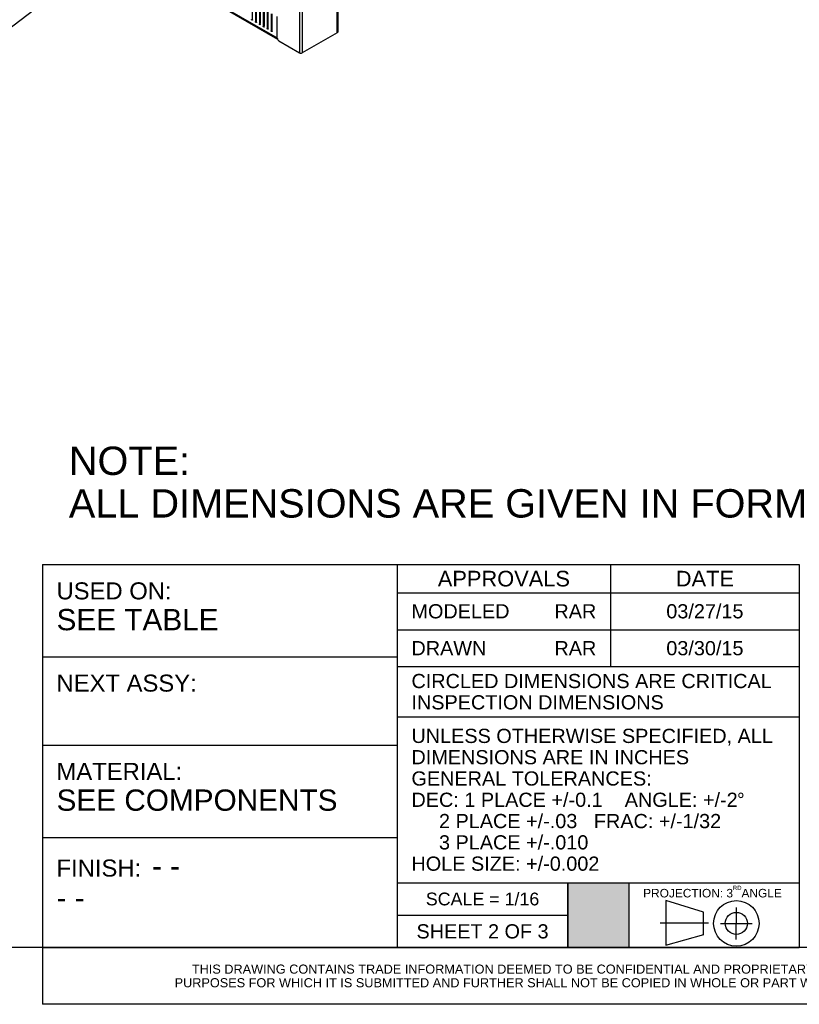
# Model space of a CAD drawing. Header units: inches. Extents: x 5 to 265, y 5 to 171.
# Tile 7 of 212: x 180 to 224, y 5 to 60. Entities that reach past the tile are written whole.
import ezdxf
from ezdxf.enums import TextEntityAlignment as Align

# ---------------------------------------------------------------- set-up
doc = ezdxf.new("R2010")
doc.units = ezdxf.units.IN
doc.header["$LTSCALE"] = 14.96
doc.header["$MEASUREMENT"] = 0
doc.linetypes.add('CENTER', pattern=[0.6, 0.375, -0.075, 0.075, -0.075])
doc.layers.get('0').update_dxf_attribs({"linetype": 'CONTINUOUS'})
doc.layers.add('03_ALL_AXES', color=7, linetype='CONTINUOUS')
doc.layers.add('09_ALL_DETAIL_ITEMS', color=7, linetype='CONTINUOUS')
doc.styles.get("Standard").update_dxf_attribs({"font": 'arial.ttf'})
doc.styles.add('TEXTSTYLE_1', font='gdt_____.ttf', dxfattribs={"width": 0.8})
doc.styles.add('TEXTSTYLE_2', font='arial.ttf')
doc.dimstyles.get("Standard").update_dxf_attribs({"dimtxt": 1.6, "dimasz": 1.6, "dimexe": 0.06, "dimexo": 0.0625, "dimgap": 0.09, "dimtad": 0, "dimtih": 1, "dimtoh": 1, "dimdec": 3, "dimzin": 4, "dimdsep": 46, "dimtxsty": 'Standard', "dimblk": '_FILLED', "dimblk1": '_FILLED', "dimblk2": '_FILLED', "dimcen": 0.09, "dimadec": 0, "dimazin": 0, "dimtp": 0.01, "dimtm": 0.01, "dimtfac": 1, "dimtdec": 3, "dimtofl": 0, "dimtmove": 0, "dimatfit": 3, "dimldrblk": '_FILLED', "dimfxl": 0, "dimtolj": 1, "dimtzin": 4, "dimarcsym": 0})

# ---------------------------------------------------------------- blocks, each defined once
blk = doc.blocks.new('_FILLED')
at = {"color": 0, "linetype": 'ByBlock'}
blk.add_solid([(0, 0), (-1, 0.2), (-1, -0.2)], dxfattribs=at)

msp = doc.modelspace()

# ---------------------------------------------------------------- hatches: boundary and pattern name
at = {"linetype": 'Continuous'}
msp.add_hatch(color=7, dxfattribs=at).paths.add_polyline_path([(210.96, 7.9934), (210.96, 11.648), (214.4, 11.648), (214.4, 7.9934)])

# ---------------------------------------------------------------- linework, layer by layer
at = {"color": 7, "linetype": 'Continuous'}
for p, q in [((197.9576, 59.5594), (197.9576, 125.6961)), ((197.9895, 125.7406), (197.9895, 59.6039)), ((195.8363, 124.5603), (195.8363, 58.4236)), ((195.9904, 124.5603), (195.9904, 58.4236)), ((181.7053, 66.6383), (194.596, 59.196)), ((194.5861, 59.2491), (181.728, 66.6726)), ((194.5854, 59.2479), (194.5854, 60.4726)), ((197.9576, 59.5594), (195.9904, 58.4236)), ((194.6738, 59.0948), (195.8363, 58.4236)), ((181.344, 29.5815), (201.344, 29.5815)), ((181.344, 29.5815), (181.344, 8)), ((201.344, 29.592), (224, 29.592)), ((201.344, 29.592), (201.344, 8)), ((201.344, 29.5815), (201.344, 8)), ((213.36, 29.592), (213.36, 23.832)), ((224, 29.592), (224, 8)), ((201.344, 27.992), (224, 27.992)), ((201.344, 25.912), (224, 25.912)), ((181.344, 24.383), (201.344, 24.383)), ((201.344, 23.832), (224, 23.832)), ((201.344, 21.008), (224, 21.008)), ((181.344, 19.408), (201.344, 19.408)), ((181.344, 14.2), (201.344, 14.2)), ((201.344, 11.648), (224, 11.648)), ((210.96, 11.648), (210.96, 8)), ((210.96, 11.648), (214.4, 11.648)), ((210.96, 7.9934), (210.96, 11.648)), ((214.4, 11.648), (214.4, 8)), ((214.4, 11.648), (214.4, 7.9934)), ((216.4868, 10.6479), (216.4844, 8.1286)), ((218.6039, 9.9852), (216.4868, 10.6479)), ((201.344, 9.824), (210.96, 9.824)), ((218.6027, 8.7392), (218.6039, 9.9852)), ((216.4844, 8.1286), (218.6188, 8.7392)), ((264, 8), (4.8, 8)), ((181.344, 8), (201.344, 8)), ((264, 8), (181.344, 8)), ((181.344, 8), (181.344, 4.8)), ((201.344, 8), (224, 8)), ((214.4, 7.9934), (210.96, 7.9934)), ((264, 4.8), (181.344, 4.8))]:
    msp.add_line(p, q, dxfattribs=at)
at = {"color": 7, "linetype": 'CENTER'}
for p, q in [((220.451, 8.4596), (220.4527, 10.2605)), ((218.8758, 9.3669), (216.1558, 9.3693)), ((219.5514, 9.3609), (221.3523, 9.3592))]:
    msp.add_line(p, q, dxfattribs=at)
at = {"color": 7, "linetype": 'Continuous'}
for radius in [1.2837, 0.623]:
    msp.add_circle((220.4519, 9.36), radius, dxfattribs=at)
for points, knots in [([(197.9789, 59.5768), (197.9775, 59.5752), (197.9713, 59.5684), (197.9637, 59.5629), (197.9576, 59.5594)], [0, 0, 0, 0, 0.2340304, 1, 1, 1, 1]), ([(197.9895, 59.6039), (197.9895, 59.6015), (197.9886, 59.5917), (197.9837, 59.5826), (197.9789, 59.5768)], [0, 0, 0, 0, 0.2378469, 1, 1, 1, 1]), ([(194.5854, 59.2479), (194.5854, 59.2438), (194.5864, 59.2262), (194.5906, 59.2088), (194.595, 59.196)], [0, 0, 0, 0, 0.2321185, 1, 1, 1, 1]), ([(194.595, 59.196), (194.6025, 59.1747), (194.6237, 59.1361), (194.6558, 59.1052), (194.6738, 59.0948)], [0, 0, 0, 0, 0.5215278, 1, 1, 1, 1]), ([(195.8363, 58.4236), (195.8592, 58.4104), (195.9134, 58.4), (195.9676, 58.4104), (195.9904, 58.4236)], [0, 0, 0, 0, 0.5000005, 1, 1, 1, 1])]:
    msp.add_open_spline(points, degree=3, knots=knots, dxfattribs=at)
at = {"layer": '03_ALL_AXES', "color": 7, "linetype": 'Continuous'}
for p, q in [((193.1839, 60.2811), (193.1839, 61.2405)), ((193.3522, 61.1434), (193.3522, 60.184)), ((193.3946, 61.1423), (193.3946, 60.2085)), ((193.4052, 60.1534), (193.4052, 61.1127)), ((193.5735, 61.0156), (193.5735, 60.0562)), ((193.616, 61.0145), (193.616, 60.0807)), ((193.6266, 60.0256), (193.6266, 60.985)), ((193.7949, 60.8878), (193.7949, 59.9284)), ((193.8373, 60.8868), (193.8373, 59.9529)), ((193.8479, 59.8978), (193.8479, 60.8572)), ((194.0162, 60.76), (194.0162, 59.8006)), ((194.0586, 60.759), (194.0586, 59.8251)), ((194.0692, 59.77), (194.0692, 60.7294)), ((194.2375, 60.6322), (194.2375, 59.6729)), ((194.2799, 60.6312), (194.2799, 59.6973)), ((194.2905, 59.6422), (194.2905, 60.6016)), ((193.3946, 60.2085), (193.3522, 60.184)), ((193.616, 60.0807), (193.5735, 60.0562)), ((193.8373, 59.9529), (193.7949, 59.9284)), ((194.0586, 59.8251), (194.0162, 59.8006)), ((194.2799, 59.6973), (194.2375, 59.6729))]:
    msp.add_line(p, q, dxfattribs=at)
for points, knots in [([(193.1761, 60.264), (193.1743, 60.2629), (193.1696, 60.2617), (193.162, 60.2632), (193.1543, 60.2674), (193.1441, 60.2764), (193.1346, 60.2912), (193.1309, 60.3051), (193.1309, 60.3118)], [0, 0, 0, 0, 0.087096, 0.1868524, 0.3044758, 0.4386651, 0.7300513, 1, 1, 1, 1]), ([(193.1839, 60.2811), (193.1839, 60.2776), (193.183, 60.2709), (193.1787, 60.2654), (193.1761, 60.264)], [0, 0, 0, 0, 0.5499819, 1, 1, 1, 1]), ([(193.3975, 60.1362), (193.3956, 60.1351), (193.3909, 60.1339), (193.3833, 60.1354), (193.3756, 60.1396), (193.3654, 60.1487), (193.3559, 60.1634), (193.3522, 60.1773), (193.3522, 60.184)], [0, 0, 0, 0, 0.087096, 0.1868524, 0.3044758, 0.4386651, 0.7300513, 1, 1, 1, 1]), ([(193.3982, 60.1911), (193.3976, 60.1926), (193.3957, 60.1982), (193.3946, 60.2041), (193.3946, 60.2085)], [0, 0, 0, 0, 0.266989, 1, 1, 1, 1]), ([(193.4052, 60.1534), (193.4052, 60.1498), (193.4044, 60.1431), (193.4, 60.1377), (193.3975, 60.1362)], [0, 0, 0, 0, 0.5499819, 1, 1, 1, 1]), ([(193.6188, 60.0084), (193.6169, 60.0073), (193.6122, 60.0061), (193.6046, 60.0076), (193.5969, 60.0119), (193.5868, 60.0209), (193.5772, 60.0356), (193.5735, 60.0495), (193.5735, 60.0562)], [0, 0, 0, 0, 0.087096, 0.1868524, 0.3044758, 0.4386651, 0.7300513, 1, 1, 1, 1]), ([(193.6195, 60.0633), (193.6189, 60.0648), (193.617, 60.0704), (193.616, 60.0763), (193.616, 60.0807)], [0, 0, 0, 0, 0.266989, 1, 1, 1, 1]), ([(193.6266, 60.0256), (193.6266, 60.022), (193.6257, 60.0154), (193.6213, 60.0099), (193.6188, 60.0084)], [0, 0, 0, 0, 0.5499819, 1, 1, 1, 1]), ([(193.8408, 59.9355), (193.8403, 59.937), (193.8384, 59.9426), (193.8373, 59.9486), (193.8373, 59.9529)], [0, 0, 0, 0, 0.266989, 1, 1, 1, 1]), ([(193.8401, 59.8806), (193.8383, 59.8795), (193.8335, 59.8783), (193.826, 59.8799), (193.8182, 59.8841), (193.8081, 59.8931), (193.7985, 59.9078), (193.7949, 59.9217), (193.7949, 59.9284)], [0, 0, 0, 0, 0.087096, 0.1868524, 0.3044758, 0.4386651, 0.7300513, 1, 1, 1, 1]), ([(193.8479, 59.8978), (193.8479, 59.8942), (193.847, 59.8876), (193.8427, 59.8821), (193.8401, 59.8806)], [0, 0, 0, 0, 0.5499819, 1, 1, 1, 1]), ([(194.0614, 59.7529), (194.0596, 59.7518), (194.0549, 59.7506), (194.0473, 59.7521), (194.0396, 59.7563), (194.0294, 59.7653), (194.0199, 59.78), (194.0162, 59.7939), (194.0162, 59.8006)], [0, 0, 0, 0, 0.087096, 0.1868524, 0.3044758, 0.4386651, 0.7300513, 1, 1, 1, 1]), ([(194.0622, 59.8078), (194.0616, 59.8092), (194.0597, 59.8148), (194.0586, 59.8208), (194.0586, 59.8251)], [0, 0, 0, 0, 0.266989, 1, 1, 1, 1]), ([(194.0692, 59.77), (194.0692, 59.7664), (194.0683, 59.7598), (194.064, 59.7543), (194.0614, 59.7529)], [0, 0, 0, 0, 0.5499819, 1, 1, 1, 1]), ([(194.2828, 59.6251), (194.2809, 59.624), (194.2762, 59.6228), (194.2686, 59.6243), (194.2609, 59.6285), (194.2507, 59.6375), (194.2412, 59.6523), (194.2375, 59.6662), (194.2375, 59.6729)], [0, 0, 0, 0, 0.087096, 0.1868524, 0.3044758, 0.4386651, 0.7300513, 1, 1, 1, 1]), ([(194.2835, 59.68), (194.2829, 59.6815), (194.281, 59.6871), (194.2799, 59.693), (194.2799, 59.6973)], [0, 0, 0, 0, 0.266989, 1, 1, 1, 1]), ([(194.2905, 59.6422), (194.2905, 59.6387), (194.2897, 59.632), (194.2853, 59.6265), (194.2828, 59.6251)], [0, 0, 0, 0, 0.5499819, 1, 1, 1, 1])]:
    msp.add_open_spline(points, degree=3, knots=knots, dxfattribs=at)
for points in [[(193.4048, 60.1785), (193.4021, 60.1824), (193.3999, 60.1867), (193.3982, 60.1911)], [(193.6261, 60.0507), (193.6235, 60.0546), (193.6212, 60.0589), (193.6195, 60.0633)], [(193.8474, 59.9229), (193.8448, 59.9269), (193.8425, 59.9311), (193.8408, 59.9355)], [(194.0688, 59.7952), (194.0661, 59.7991), (194.0639, 59.8033), (194.0622, 59.8078)], [(194.2901, 59.6674), (194.2874, 59.6713), (194.2852, 59.6756), (194.2835, 59.68)]]:
    msp.add_open_spline(points, degree=3, dxfattribs=at)

# ---------------------------------------------------------------- texts
at = {"layer": '09_ALL_DETAIL_ITEMS', "color": 7, "linetype": 'Continuous'}
for s, p in [('NOTE:', (182.8386, 34.6336)), ('ALL DIMENSIONS ARE GIVEN IN FORMAT IN[MM]', (182.8386, 32.2336))]:
    msp.add_text(s, height=1.6, dxfattribs=at).set_placement(p)
at = {"layer": '09_ALL_DETAIL_ITEMS', "color": 7, "linetype": 'Continuous', "style": 'TEXTSTYLE_2'}
for s, height, p in [('APPROVALS', 0.88, (207.352, 28.352)), ('DATE', 0.88, (218.68, 28.352)), ('03/27/15', 0.8, (218.68, 26.552)), ('03/30/15', 0.8, (218.68, 24.472)), ('SCALE = ', 0.72, (205.1737, 10.376)), ('1/16', 0.72, (208.3695, 10.376)), ('SHEET ', 0.8, (204.4464, 8.512)), ('2', 0.8, (206.7706, 8.512)), (' OF ', 0.8, (208.1654, 8.512)), ('3', 0.8, (209.5602, 8.512)), ('THIS DRAWING CONTAINS TRADE INFORMATION DEEMED TO BE CONFIDENTIAL AND PROPRIETARY PROPERTY OF MIDDLE ATLANTIC PRODUCTS, INC. AND IS TO BE USED ONLY FOR THE ', 0.512, (222.672, 6.528)), ('PURPOSES FOR WHICH IT IS SUBMITTED AND FURTHER SHALL NOT BE COPIED IN WHOLE OR PART WITHOUT WRITTEN PERMISSION FIRST OBTAINED FROM MIDDLE ATLANTIC PRODUCTS, INC.', 0.512, (222.672, 5.76))]:
    msp.add_text(s, height=height, dxfattribs=at).set_placement(p, align=Align.CENTER)
at = {"layer": '09_ALL_DETAIL_ITEMS', "color": 7, "linetype": 'Continuous'}
for s, height, style, p in [('USED ON:', 0.96, 'TEXTSTYLE_2', (182.144, 27.6215)), ('MODELED', 0.8, 'TEXTSTYLE_2', (202.144, 26.552)), ('SEE TABLE', 1.2, 'TEXTSTYLE_2', (182.144, 25.8815)), ('DRAWN', 0.8, 'TEXTSTYLE_2', (202.144, 24.472)), ('NEXT ASSY:', 0.96, 'TEXTSTYLE_2', (182.144, 22.423)), ('CIRCLED DIMENSIONS ARE CRITICAL ', 0.8, 'TEXTSTYLE_2', (202.144, 22.62)), ('INSPECTION DIMENSIONS', 0.8, 'TEXTSTYLE_2', (202.144, 21.42)), ('UNLESS OTHERWISE SPECIFIED, ALL', 0.8, 'TEXTSTYLE_2', (202.144, 19.528)), ('DIMENSIONS ARE IN INCHES ', 0.8, 'TEXTSTYLE_2', (202.144, 18.328)), ('MATERIAL:', 0.96, 'TEXTSTYLE_2', (182.144, 17.448)), ('GENERAL TOLERANCES: ', 0.8, 'TEXTSTYLE_2', (202.144, 17.128)), ('SEE COMPONENTS', 1.2, 'TEXTSTYLE_2', (182.144, 15.708)), ('DEC: 1 PLACE +/-0.1    ANGLE: +/-2', 0.8, 'TEXTSTYLE_2', (202.144, 15.928)), ('~', 0.8, 'TEXTSTYLE_1', (220.4934, 15.928)), ('     2 PLACE +/-.03   FRAC: +/-1/32', 0.8, 'TEXTSTYLE_2', (202.144, 14.728)), ('     3 PLACE +/-.010', 0.8, 'TEXTSTYLE_2', (202.144, 13.528)), ('FINISH:', 0.96, 'TEXTSTYLE_2', (182.144, 12)), ('HOLE SIZE: +/-0.002     ', 0.8, 'TEXTSTYLE_2', (202.144, 12.328)), ('- -', 1.2, 'TEXTSTYLE_2', (187.5198, 12)), ('PROJECTION: 3', 0.48, 'TEXTSTYLE_2', (215.2, 10.824)), ('RD', 0.24, 'TEXTSTYLE_2', (220.2587, 11.244)), ('ANGLE', 0.48, 'TEXTSTYLE_2', (220.7423, 10.824)), ('- -', 1.2, 'TEXTSTYLE_2', (182.144, 10.2))]:
    msp.add_text(s, height=height, dxfattribs=dict(at, style=style)).set_placement(p)
at = {"layer": '09_ALL_DETAIL_ITEMS', "color": 7, "linetype": 'Continuous', "style": 'TEXTSTYLE_2'}
for p in [(212.56, 26.552), (212.56, 24.472)]:
    msp.add_text('RAR', height=0.8, dxfattribs=at).set_placement(p, align=Align.RIGHT)

# ---------------------------------------------------------------- leaders
at = {"layer": '09_ALL_DETAIL_ITEMS', "color": 7, "linetype": 'Continuous'}
msp.add_leader([(185.5684, 64.408), (176.2272, 57.31), (172.2272, 57.31)], dimstyle='Standard', override={"dimtad": 0}, dxfattribs=at)

doc.saveas('drawing.dxf')
